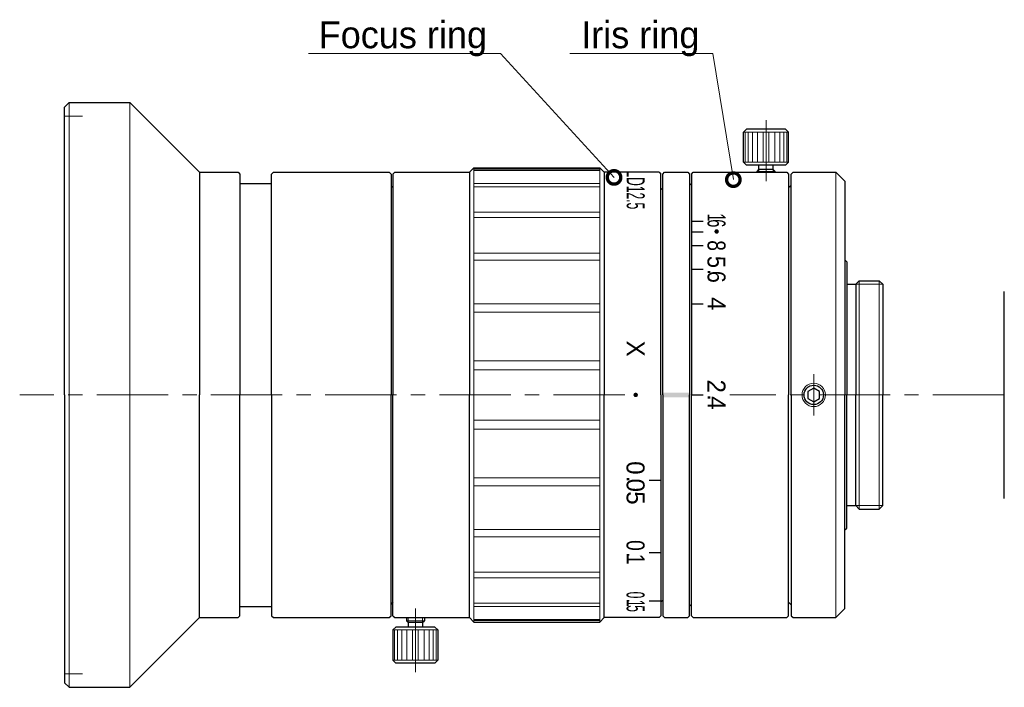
# Model space of a CAD drawing. Header units: millimetres. Extents: x 0 to 109, y 18 to 92.
import ezdxf
from ezdxf import colors
from ezdxf.entities.mleader import LeaderData, LeaderLine
from ezdxf.enums import TextEntityAlignment as Align
from ezdxf.math import Vec2, Vec3

# ---------------------------------------------------------------- set-up
doc = ezdxf.new("R2010")
doc.units = ezdxf.units.MM
doc.header["$LTSCALE"] = 0.25
doc.linetypes.add('CENTER', pattern=[50.8, 31.75, -6.35, 6.35, -6.35])
doc.layers.add('00_補助線', color=252, linetype='Continuous', lineweight=0, plot=False)
for name, color, linetype, lineweight in [('01_外形線', 7, 'Continuous', 30), ('02_ﾈｼﾞ（断面）・遮光線仕切り', 7, 'Continuous', 20), ('03_ﾈｼﾞ・ﾛｰﾚｯﾄ・遮光線', 7, 'Continuous', 9), ('04_中心線', 1, 'CENTER', 20), ('06_面取線', 7, 'Continuous', 9), ('08_寸法線', 2, 'Continuous', 20), ('09_文字', 2, 'Continuous', 20)]:
    doc.layers.add(name, color=color, linetype=linetype, lineweight=lineweight)
doc.styles.add('VS Standard', font='txt', dxfattribs={"height": 3})

# ---------------------------------------------------------------- blocks, each defined once
blk = doc.blocks.new('HM26##')
at = {"layer": '01_外形線'}
blk.add_lwpolyline([(-0.65, -0.38), (0, -0.75), (0.65, -0.38), (0.65, 0.38), (0, 0.75), (-0.65, 0.38)], close=True, dxfattribs=at)
blk.add_circle((0, 0), 1.08, dxfattribs=at)
at = {"layer": '03_ﾈｼﾞ・ﾛｰﾚｯﾄ・遮光線'}
blk.add_circle((0, 0), 1.3, dxfattribs=at)
blk = doc.blocks.new('_DotSmall')
at = {"color": 0, "linetype": 'ByBlock', "const_width": 0.5}
blk.add_lwpolyline([(-0.0625, 0, 1), (0.0625, 0, 1)], format="xyb", close=True, dxfattribs=at)

msp = doc.modelspace()

# ---------------------------------------------------------------- hatches: boundary and pattern name
at = {"layer": '01_外形線'}
h = msp.add_hatch(color=256, dxfattribs=at)
h.dxf.hatch_style = 1
h.paths.add_polyline_path([(74.02, 50.25), (71.02, 50.25), (71.02, 49.75), (74.02, 49.75)])
at = {"layer": '09_文字'}
h = msp.add_hatch(color=256, dxfattribs=at)
h.dxf.hatch_style = 1
h.paths.add_polyline_path([(77.02, 67.92, 1), (77.02, 68.42, 1)])
h = msp.add_hatch(color=256, dxfattribs=at)
h.dxf.hatch_style = 1
h.paths.add_polyline_path([(68.02, 49.75, 1), (68.02, 50.25, 1)])

# ---------------------------------------------------------------- linework, layer by layer
at = {"layer": '00_補助線'}
for p, q in [((4.51, 81), (6.51, 81)), ((4.51, 19), (6.51, 19))]:
    msp.add_line(p, q, dxfattribs=at)
at = {"layer": '01_外形線'}
for p, q in [((4.51, 82), (5.01, 82.5)), ((5.01, 82.5), (11.76, 82.5)), ((11.76, 82.5), (19.51, 74.75)), ((4.51, 50), (4.51, 82)), ((80.34, 79.55), (80.02, 79.22)), ((80.02, 75.87), (80.02, 79.22)), ((84.69, 79.55), (80.34, 79.55)), ((84.69, 79.55), (85.02, 79.22)), ((85.02, 75.87), (85.02, 79.22)), ((80.34, 75.55), (80.02, 75.87)), ((84.69, 75.55), (85.02, 75.87)), ((19.51, 74.75), (23.81, 74.75)), ((19.51, 74.75), (19.51, 50)), ((23.81, 74.75), (24.01, 74.55)), ((24.01, 74.55), (24.01, 50)), ((27.52, 74.55), (27.72, 74.75)), ((27.52, 50), (27.52, 74.55)), ((27.72, 74.75), (40.62, 74.75)), ((40.62, 74.75), (40.82, 74.55)), ((40.82, 74.55), (40.82, 50)), ((41.02, 74.55), (41.22, 74.75)), ((41.02, 74.55), (41.02, 50)), ((41.22, 74.75), (49.52, 74.75)), ((49.52, 74.75), (50.02, 75.25)), ((49.52, 74.75), (49.52, 50)), ((50.02, 75.25), (64.02, 75.25)), ((64.52, 74.75), (64.02, 75.25)), ((70.62, 74.75), (64.52, 74.75)), ((64.52, 74.75), (64.52, 50)), ((70.62, 74.75), (70.82, 74.55)), ((70.82, 50), (70.82, 74.55)), ((71.02, 74.55), (71.22, 74.75)), ((71.02, 50), (71.02, 74.55)), ((71.22, 74.75), (73.82, 74.75)), ((73.82, 74.75), (74.02, 74.55)), ((74.02, 74.55), (74.02, 50)), ((74.22, 74.55), (74.42, 74.75)), ((74.22, 74.55), (74.22, 50)), ((74.42, 74.75), (84.82, 74.75)), ((84.69, 75.55), (80.34, 75.55)), ((81.52, 74.85), (81.72, 75.05)), ((81.52, 74.75), (81.52, 74.85)), ((81.72, 75.05), (81.72, 75.55)), ((83.32, 75.05), (81.72, 75.05)), ((83.32, 75.05), (83.32, 75.55)), ((83.32, 75.05), (83.52, 74.85)), ((83.52, 74.75), (83.52, 74.85)), ((84.82, 74.75), (85.02, 74.55)), ((85.02, 74.55), (85.02, 50)), ((85.32, 74.55), (85.52, 74.75)), ((85.32, 50), (85.32, 74.55)), ((85.52, 74.75), (90.29, 74.75)), ((90.29, 74.75), (91.29, 73.75)), ((24.01, 73.5), (27.52, 73.5)), ((74.02, 73.3), (74.22, 73.5)), ((74.22, 73.5), (74.22, 73.5)), ((91.29, 73.75), (91.29, 50)), ((40.82, 73.25), (40.82, 73.25)), ((41.02, 73.05), (40.82, 73.25)), ((70.82, 73), (71.02, 72.8)), ((85.02, 73.05), (85.22, 73.25)), ((85.22, 73.25), (85.32, 73.25)), ((74.22, 69.32), (75.52, 69.32)), ((74.22, 68.14), (75.52, 68.14)), ((74.22, 66.6), (75.52, 66.6)), ((91.29, 65), (91.29, 65)), ((91.29, 65), (91.49, 64.8)), ((91.49, 64.8), (91.49, 50)), ((74.22, 63.97), (75.52, 63.97)), ((92.49, 62.3), (92.89, 62.7)), ((92.89, 62.7), (95.09, 62.7)), ((95.49, 62.3), (95.09, 62.7)), ((91.49, 62.3), (92.49, 62.3)), ((92.49, 62.3), (92.49, 62.3)), ((92.49, 62.3), (92.49, 50)), ((95.49, 62.3), (95.49, 50)), ((109.01, 38.5), (109.01, 61.5)), ((74.22, 60.14), (75.52, 60.14)), ((4.51, 50), (4.51, 18)), ((19.51, 25.25), (19.51, 50)), ((24.01, 25.45), (24.01, 50)), ((27.52, 50), (27.52, 25.45)), ((40.82, 25.45), (40.82, 50)), ((41.02, 25.45), (41.02, 50)), ((49.52, 25.25), (49.52, 50)), ((64.52, 25.25), (64.52, 50)), ((70.82, 50), (70.82, 25.45)), ((71.02, 50), (71.02, 25.45)), ((74.02, 25.45), (74.02, 50)), ((74.22, 25.45), (74.22, 50)), ((74.22, 50), (75.52, 50)), ((85.02, 25.45), (85.02, 50)), ((85.32, 50), (85.32, 25.45)), ((91.29, 26.25), (91.29, 50)), ((91.49, 35.2), (91.49, 50)), ((92.49, 37.7), (92.49, 50)), ((95.49, 37.7), (95.49, 50)), ((69.52, 40.53), (70.82, 40.53)), ((91.49, 37.7), (92.49, 37.7)), ((92.49, 37.7), (92.49, 37.7)), ((92.49, 37.7), (92.89, 37.3)), ((92.89, 37.3), (95.09, 37.3)), ((95.49, 37.7), (95.09, 37.3)), ((91.29, 35), (91.49, 35.2)), ((91.29, 35), (91.29, 35)), ((69.52, 32.5), (70.82, 32.5)), ((24.01, 26.5), (27.52, 26.5)), ((41.02, 26.95), (40.82, 26.75)), ((40.82, 26.75), (40.82, 26.75)), ((69.52, 27.13), (70.82, 27.13)), ((70.82, 27), (71.02, 27.2)), ((74.02, 26.7), (74.22, 26.5)), ((74.22, 26.5), (74.22, 26.5)), ((85.02, 26.95), (85.22, 26.75)), ((85.22, 26.75), (85.32, 26.75)), ((11.76, 17.5), (19.51, 25.25)), ((19.51, 25.25), (23.81, 25.25)), ((23.81, 25.25), (24.01, 25.45)), ((27.52, 25.45), (27.72, 25.25)), ((27.72, 25.25), (40.62, 25.25)), ((40.62, 25.25), (40.82, 25.45)), ((41.02, 25.45), (41.22, 25.25)), ((41.22, 25.25), (49.52, 25.25)), ((42.52, 25.25), (42.52, 24.9)), ((44.52, 25.25), (44.52, 24.9)), ((49.52, 25.25), (50.02, 24.75)), ((64.52, 25.25), (64.02, 24.75)), ((70.62, 25.25), (64.52, 25.25)), ((70.62, 25.25), (70.82, 25.45)), ((71.02, 25.45), (71.22, 25.25)), ((71.22, 25.25), (73.82, 25.25)), ((73.82, 25.25), (74.02, 25.45)), ((74.22, 25.45), (74.42, 25.25)), ((74.42, 25.25), (84.82, 25.25)), ((84.82, 25.25), (85.02, 25.45)), ((85.32, 25.45), (85.52, 25.25)), ((85.52, 25.25), (90.29, 25.25)), ((90.29, 25.25), (91.29, 26.25)), ((41.34, 24.2), (41.02, 23.88)), ((45.69, 24.2), (41.34, 24.2)), ((42.72, 24.7), (42.52, 24.9)), ((42.72, 24.7), (42.72, 24.2)), ((44.32, 24.7), (42.72, 24.7)), ((44.32, 24.7), (44.52, 24.9)), ((44.32, 24.7), (44.32, 24.2)), ((45.69, 24.2), (46.02, 23.88)), ((50.02, 24.75), (64.02, 24.75)), ((41.02, 23.88), (41.02, 20.53)), ((46.02, 23.88), (46.02, 20.53)), ((41.34, 20.2), (41.02, 20.53)), ((45.69, 20.2), (41.34, 20.2)), ((45.69, 20.2), (46.02, 20.53)), ((4.51, 18), (5.01, 17.5)), ((5.01, 17.5), (11.76, 17.5))]:
    msp.add_line(p, q, dxfattribs=at)
at = {"layer": '02_ﾈｼﾞ（断面）・遮光線仕切り'}
for p, q in [((81.72, 74.75), (81.72, 75.05)), ((83.32, 74.75), (83.32, 75.05)), ((92.49, 62.3), (95.49, 62.3)), ((92.49, 37.7), (95.49, 37.7)), ((42.72, 25.25), (42.72, 24.7)), ((44.32, 25.25), (44.32, 24.7))]:
    msp.add_line(p, q, dxfattribs=at)
at = {"layer": '03_ﾈｼﾞ・ﾛｰﾚｯﾄ・遮光線'}
for p, q in [((64.02, 75.09), (50.02, 75.09)), ((64.02, 74.96), (50.02, 74.96)), ((64.02, 73.51), (50.02, 73.51)), ((64.02, 73.13), (50.02, 73.13)), ((64.02, 70.33), (50.02, 70.33)), ((64.02, 69.72), (50.02, 69.72)), ((64.02, 65.76), (50.02, 65.76)), ((64.02, 64.97), (50.02, 64.97)), ((64.02, 60.12), (50.02, 60.12)), ((64.02, 59.2), (50.02, 59.2)), ((64.02, 53.79), (50.02, 53.79)), ((64.02, 52.8), (50.02, 52.8)), ((64.02, 47.2), (50.02, 47.2)), ((64.02, 46.21), (50.02, 46.21)), ((64.02, 40.8), (50.02, 40.8)), ((64.02, 39.88), (50.02, 39.88)), ((64.02, 35.03), (50.02, 35.03)), ((64.02, 34.24), (50.02, 34.24)), ((64.02, 30.28), (50.02, 30.28)), ((64.02, 29.67), (50.02, 29.67)), ((64.02, 26.87), (50.02, 26.87)), ((64.02, 26.49), (50.02, 26.49)), ((64.02, 25.04), (50.02, 25.04)), ((64.02, 24.91), (50.02, 24.91))]:
    msp.add_line(p, q, dxfattribs=at)
at = {"layer": '04_中心線'}
for p, q in [((82.52, 80.55), (82.52, 73.75)), ((87.82, 52.3), (87.82, 47.7)), ((66.82, 50), (-0.49, 50)), ((109.01, 50), (78.48, 50)), ((43.52, 19.2), (43.52, 26.25))]:
    msp.add_line(p, q, dxfattribs=at)
at = {"layer": '06_面取線'}
for p, q in [((5.01, 82.5), (5.01, 50)), ((11.76, 82.5), (11.76, 50)), ((85.02, 79.22), (80.02, 79.22)), ((80.21, 79.22), (80.21, 75.87)), ((80.54, 79.22), (80.54, 75.87)), ((81, 79.22), (81, 75.87)), ((81.56, 79.22), (81.56, 75.87)), ((82.19, 79.22), (82.19, 75.87)), ((82.84, 79.22), (82.84, 75.87)), ((83.48, 79.22), (83.48, 75.87)), ((84.04, 79.22), (84.04, 75.87)), ((84.5, 79.22), (84.5, 75.87)), ((84.83, 79.22), (84.83, 75.87)), ((85.02, 75.87), (80.02, 75.87)), ((50.02, 75.25), (50.02, 50)), ((64.02, 75.25), (64.02, 50)), ((83.52, 74.85), (81.52, 74.85)), ((90.29, 74.75), (90.29, 50)), ((92.89, 62.7), (92.89, 50)), ((95.09, 62.7), (95.09, 50)), ((5.01, 17.5), (5.01, 50)), ((11.76, 17.5), (11.76, 50)), ((50.02, 24.75), (50.02, 50)), ((64.02, 24.75), (64.02, 50)), ((90.29, 25.25), (90.29, 50)), ((92.89, 37.3), (92.89, 50)), ((95.09, 37.3), (95.09, 50)), ((44.52, 24.9), (42.52, 24.9)), ((46.02, 23.88), (41.02, 23.88)), ((41.21, 20.53), (41.21, 23.88)), ((41.54, 20.53), (41.54, 23.88)), ((42, 20.53), (42, 23.88)), ((42.56, 20.53), (42.56, 23.88)), ((43.19, 20.53), (43.19, 23.88)), ((43.84, 20.53), (43.84, 23.88)), ((44.48, 20.53), (44.48, 23.88)), ((45.04, 20.53), (45.04, 23.88)), ((45.5, 20.53), (45.5, 23.88)), ((45.83, 20.53), (45.83, 23.88)), ((46.02, 20.53), (41.02, 20.53))]:
    msp.add_line(p, q, dxfattribs=at)

# ---------------------------------------------------------------- block references
at = {"layer": '01_外形線'}
msp.add_blockref('HM26##', (87.82, 50), dxfattribs=at)

# ---------------------------------------------------------------- texts
at = {"layer": '09_文字', "style": 'VS Standard'}
for s, width, p in [('LD12.5', 0.5, (69.02, 72.8)), ('6', 0.6, (78.01, 69.08)), ('1', 0.6, (78.01, 69.73)), ('8', 0.8, (78.01, 66.6)), ('5', 0.9, (78, 64.78)), ('.', 0.9, (78.01, 63.67)), ('6', 0.9, (78.01, 63.13)), ('0', 0.8, (69, 33.27)), ('.', 0.8, (69.01, 32.23)), ('1', 0.8, (69.01, 31.75)), ('0', 0.5, (69, 27.76)), ('.', 0.5, (69.01, 27.13)), ('5', 0.5, (69.01, 26.25)), ('1', 0.5, (69.01, 26.85))]:
    msp.add_text(s, height=2, rotation=270, dxfattribs=dict(at, width=width)).set_placement(p, align=Align.TOP_CENTER)
for s, p in [('4', (78.01, 60.14)), ('X', (69.02, 55.15)), ('2', (78, 50.97)), ('.', (78.01, 49.73)), ('4', (78.01, 49.11)), ('0', (69, 41.89)), ('.', (69.01, 40.65)), ('0', (69.01, 39.96)), ('5', (69.01, 38.55))]:
    msp.add_text(s, height=2, rotation=270, dxfattribs=at).set_placement(p, align=Align.TOP_CENTER)

# ---------------------------------------------------------------- leaders
at = {"layer": '08_寸法線'}
ml = msp.add_multileader_mtext('Standard', dxfattribs=at)
ml.set_content('Focus ring', color=256, style='VS Standard')
ml.set_leader_properties(color=256, linetype='ByLayer', lineweight=-1)
ml.set_arrow_properties(name='DOTSMALL')
ml.build(insert=Vec2(0, 0))
ml.multileader.update_dxf_attribs({"has_dogleg": 0, "text_left_attachment_type": 6, "text_right_attachment_type": 6, "dogleg_length": 0.36, "arrow_head_size": 3})
ctx = ml.context
ctx.base_point, ctx.char_height, ctx.arrow_head_size, ctx.landing_gap_size, ctx.plane_origin = Vec3(30.82, 87.94), 3, 3, 1.5, Vec3(64.86, 72.74)
ctx.left_attachment, ctx.right_attachment, ctx.text_align_type = 6, 6, 2
notes = []
notes.append((ctx, [(0, (1, 1, 0), (53.35, 87.94), (-1, 0), 0.36, [(0, [(65.61, 74.18)], 0, [])])]))
ctx.mtext.insert, ctx.mtext.alignment, ctx.mtext.flow_direction = Vec3(51.49, 91.54), 3, 5
ml = msp.add_multileader_mtext('Standard', dxfattribs=at)
ml.set_content('Iris ring', color=256, style='VS Standard')
ml.set_leader_properties(color=256, linetype='ByLayer', lineweight=-1)
ml.set_arrow_properties(name='DOTSMALL')
ml.build(insert=Vec2(0, 0))
ml.multileader.update_dxf_attribs({"has_dogleg": 0, "text_left_attachment_type": 6, "text_right_attachment_type": 6, "dogleg_length": 0.36, "arrow_head_size": 3})
ctx = ml.context
ctx.base_point, ctx.char_height, ctx.arrow_head_size, ctx.landing_gap_size, ctx.plane_origin = Vec3(56.81, 87.94), 3, 3, 1.5, Vec3(87.94, 77.27)
ctx.left_attachment, ctx.right_attachment, ctx.text_align_type = 6, 6, 2
notes.append((ctx, [(1, (1, 1, 0), (76.97, 87.94), (-1, 0), 0.36, [(0, [(78.88, 73.93)], 0, [])])]))
ctx.mtext.insert, ctx.mtext.alignment, ctx.mtext.flow_direction = Vec3(75.11, 91.54), 3, 5
for ctx, leaders in notes:
    for number, flags, end, landing, length, lines in leaders:
        leader = LeaderData()
        leader.index, (leader.has_last_leader_line, leader.has_dogleg_vector, leader.attachment_direction) = number, flags
        leader.last_leader_point, leader.dogleg_vector, leader.dogleg_length = Vec3(end), Vec3(landing), length
        for number, points, colour, breaks in lines:
            line = LeaderLine()
            line.index, line.vertices, line.color, line.breaks = number, Vec3.list(points), colors.encode_raw_color(colour), breaks
            leader.lines.append(line)
        ctx.leaders.append(leader)

doc.saveas('drawing.dxf')
